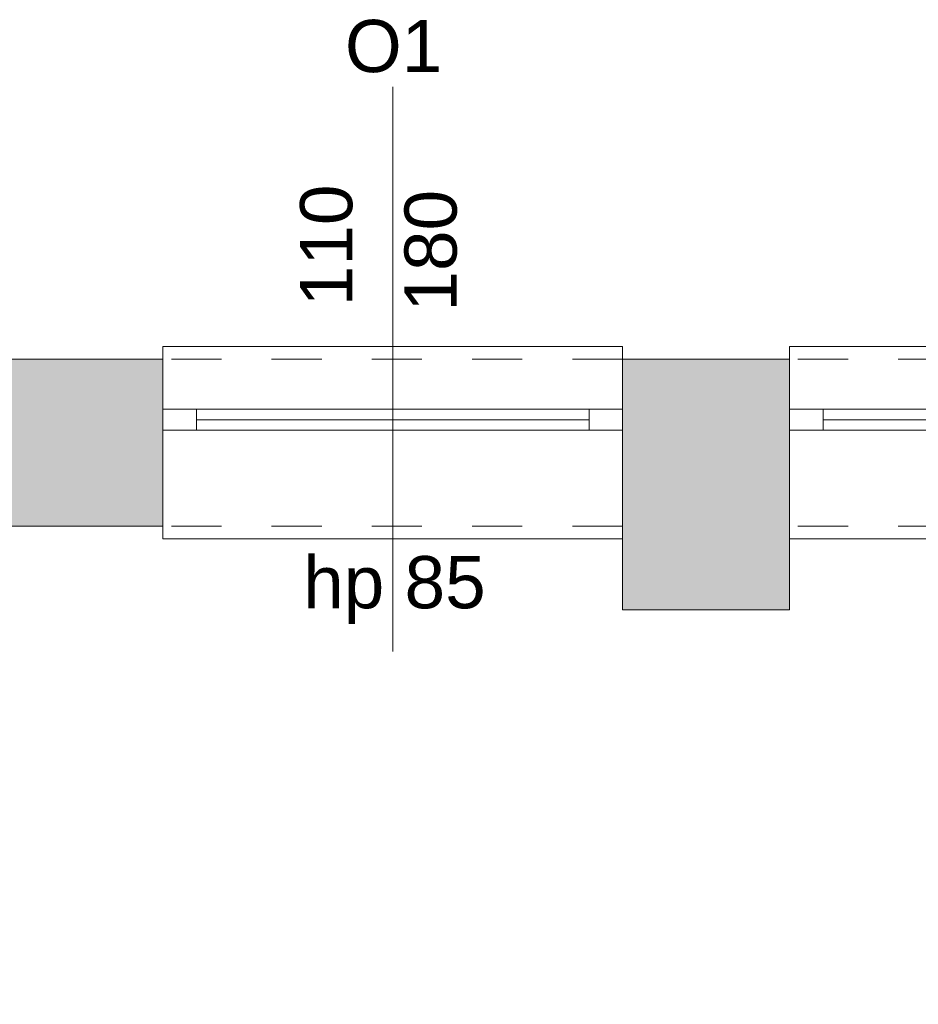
# Model space of a CAD drawing. Header units: millimetres. Extents: x 922208 to 1069538, y -182208 to -99877.
# Tile 97 of 256: x 976744 to 978895, y -161920 to -159563. Entities that reach past the tile are written whole.
import ezdxf
from ezdxf import colors
from ezdxf.entities.mleader import LeaderData, LeaderLine
from ezdxf.math import Vec2, Vec3

# ---------------------------------------------------------------- set-up
doc = ezdxf.new("R2010")
doc.units = ezdxf.units.MM
doc.header["$MEASUREMENT"] = 0
doc.linetypes.add('HIDDEN', pattern=[20, 10, -10])
doc.linetypes.add('Przerywana', pattern=[240, 120, -120])
for name, color, linetype, lineweight in [('IS_KLIM Opis_Średnice', 7, 'Continuous', 9), ('IS_POWRÓT', 5, 'HIDDEN', 30), ('Nowe_220-A Ściany_Nr_pióra__19', 255, 'Continuous', 0), ('Nowe_220-A Ściany_Nr_pióra__23', 7, 'Continuous', 15), ('Nowe_220-A Ściany_Nr_pióra__27', 7, 'Continuous', 25), ('Nowe_220-A Ściany_Nr_pióra__3', 7, 'Continuous', 13), ('Nowe_220-A Ściany_Nr_pióra__7', 7, 'Continuous', 13)]:
    doc.layers.add(name, color=color, linetype=linetype, lineweight=lineweight)
doc.layers.add('Nowe_220-A Ściany_Nr_pióra__45', color=7, linetype='Continuous', lineweight=15, true_color=0x40a5ff)
doc.styles.add('STYL_AUTOMATYCZNY_1', font='arial.ttf')

# ---------------------------------------------------------------- blocks, each defined once
blk = doc.blocks.new('parter01')
at = {"layer": 'Nowe_220-A Ściany_Nr_pióra__19', "linetype": 'Continuous', "lineweight": 0}
for points in [[(976686.55073, -100690.02068), (976686.55073, -101090.02068), (977086.55073, -101090.02068), (977086.55073, -100690.02068)], [(978186.55073, -100690.02068), (978186.55073, -101090.02068), (978586.55074, -101090.02068), (978586.55074, -100690.02068)], [(978186.55073, -101090.02068), (978186.55073, -101290.02068), (978586.55073, -101290.02068), (978586.55073, -101090.02068)]]:
    blk.add_hatch(color=255, dxfattribs=at).paths.add_polyline_path(points)
at = {"layer": 'Nowe_220-A Ściany_Nr_pióra__23', "color": 7, "linetype": 'Continuous', "lineweight": 0}
for p, q in [((977086.55073, -100810.02068), (977166.55073, -100810.02068)), ((977166.55073, -100810.02068), (977166.55073, -100860.02068)), ((978106.55073, -100860.02068), (978106.55073, -100810.02068)), ((978106.55073, -100810.02068), (978186.55073, -100810.02068)), ((978586.55073, -100810.02068), (978666.55073, -100810.02068)), ((978666.55073, -100810.02068), (978666.55073, -100860.02068)), ((977166.55073, -100860.02068), (977086.55073, -100860.02068)), ((978186.55073, -100860.02068), (978106.55073, -100860.02068)), ((978666.55073, -100860.02068), (978586.55073, -100860.02068))]:
    blk.add_line(p, q, dxfattribs=at)
at = {"layer": 'Nowe_220-A Ściany_Nr_pióra__27', "color": 7, "linetype": 'Continuous', "lineweight": 0}
for p, q in [((977086.55073, -100690.02068), (977086.55073, -100810.02068)), ((977086.55073, -100690.02068), (977086.55073, -100810.02068)), ((978186.55073, -100690.02068), (978186.55073, -100810.02068)), ((978186.55073, -100690.02068), (978186.55073, -100810.02068)), ((978586.55073, -100690.02068), (978586.55073, -100810.02068)), ((978586.55073, -100690.02068), (978586.55073, -100810.02068)), ((977086.55073, -100810.02068), (977086.55073, -100860.02068)), ((977086.55073, -100810.02068), (977086.55073, -100860.02068)), ((977086.55073, -100810.02068), (977086.55073, -100860.02068)), ((978186.55073, -100810.02068), (978186.55073, -100860.02068)), ((978186.55073, -100810.02068), (978186.55073, -100860.02068)), ((978186.55073, -100810.02068), (978186.55073, -100860.02068)), ((978586.55073, -100810.02068), (978586.55073, -100860.02068)), ((978586.55073, -100810.02068), (978586.55073, -100860.02068)), ((978586.55073, -100810.02068), (978586.55073, -100860.02068)), ((977086.55073, -100860.02068), (977086.55073, -101090.02068)), ((977086.55073, -100860.02068), (977086.55073, -101090.02068)), ((978186.55073, -100860.02068), (978186.55073, -101090.02068)), ((978186.55073, -100860.02068), (978186.55073, -101090.02068)), ((978586.55073, -100860.02068), (978586.55073, -101090.02068)), ((978586.55073, -100860.02068), (978586.55073, -101090.02068))]:
    blk.add_line(p, q, dxfattribs=at)
for points in [[(977086.55073, -100690.02068), (976686.55073, -100690.02068)], [(978586.55073, -100690.02068), (978186.55073, -100690.02068)], [(976686.55073, -101090.02068), (977086.55073, -101090.02068)], [(978186.55073, -101090.02068), (978186.55073, -101290.02068)], [(978586.55073, -101290.02068), (978586.55073, -101090.02068)], [(978186.55073, -101290.02068), (978586.55073, -101290.02068)]]:
    blk.add_lwpolyline(points, dxfattribs=at)
at = {"layer": 'Nowe_220-A Ściany_Nr_pióra__3', "color": 7, "linetype": 'Continuous', "lineweight": 0}
for p, q in [((978186.55073, -100660.02068), (977086.55073, -100660.02068)), ((977086.55073, -100660.02068), (977086.55073, -100690.02068)), ((978186.55073, -100690.02068), (978186.55073, -100660.02068)), ((979686.55073, -100660.02068), (978586.55073, -100660.02068)), ((978586.55073, -100660.02068), (978586.55073, -100690.02068)), ((977166.55073, -100810.02068), (978106.55073, -100810.02068)), ((978666.55073, -100810.02068), (979606.55073, -100810.02068)), ((978106.55073, -100835.02068), (977166.55073, -100835.02068)), ((979606.55073, -100835.02068), (978666.55073, -100835.02068)), ((978106.55073, -100860.02068), (977166.55073, -100860.02068)), ((979606.55073, -100860.02068), (978666.55073, -100860.02068)), ((977086.55073, -101120.02068), (977086.55073, -101090.02068)), ((978186.55073, -101090.02068), (978186.55073, -101120.02068)), ((978586.55073, -101120.02068), (978586.55073, -101090.02068)), ((978186.55073, -101120.02068), (977086.55073, -101120.02068)), ((979686.55073, -101120.02068), (978586.55073, -101120.02068))]:
    blk.add_line(p, q, dxfattribs=at)
at = {"layer": 'Nowe_220-A Ściany_Nr_pióra__3', "color": 7, "linetype": 'Przerywana', "lineweight": 0}
for p, q in [((978186.55073, -100690.02068), (977086.55073, -100690.02068)), ((979686.55073, -100690.02068), (978586.55073, -100690.02068)), ((978186.55073, -101090.02068), (977086.55073, -101090.02068)), ((979686.55073, -101090.02068), (978586.55073, -101090.02068))]:
    blk.add_line(p, q, dxfattribs=at)
at = {"layer": 'Nowe_220-A Ściany_Nr_pióra__45', "color": 161, "linetype": 'Continuous', "lineweight": 0, "true_color": 0x40a5ff}
blk.add_line((977636.55073, -100038.23497), (977636.55073, -101390.02068), dxfattribs=at)
at = {"layer": 'Nowe_220-A Ściany_Nr_pióra__7', "color": 7, "linetype": 'Continuous', "lineweight": 0, "char_height": 125, "attachment_point": 7, "style": 'STYL_AUTOMATYCZNY_1'}
for s, insert in [('\\A1;{\\pql;\\pt0;\\fArial|b0|i0|c238|p0;\\W1.000000;O1\\fArial|b0|i0|c238|p0;\\W1.000000;\\fArial|b0|i0|c238|p0;\\W1.000000;\\fArial|b0|i0|c238|p0;\\W1.000000;}', (977522.20898, -100004.61289)), ('\\A1;{\\pql;\\pt0;\\fArial|b0|i0|c238|p0;\\W1.000000;hp 85\\fArial|b0|i0|c238|p0;\\W1.000000;\\A1{\\H.66x;\\S^  ;}\\fArial|b0|i0|c238|p0;\\W1.000000;\\fArial|b0|i0|c238|p0;\\W1.000000;}', (977422.05573, -101324.08834))]:
    blk.add_mtext(s, dxfattribs=dict(at, insert=insert))
at = {"layer": 'Nowe_220-A Ściany_Nr_pióra__7', "color": 7, "linetype": 'Continuous', "lineweight": 0, "char_height": 125, "attachment_point": 7, "rotation": 90, "style": 'STYL_AUTOMATYCZNY_1'}
for s, insert in [('\\A1;{\\pql;\\pt0;\\fArial|b0|i0|c238|p0;\\W1.000000;110\\fArial|b0|i0|c238|p0;\\W1.000000;\\A1{\\H.66x;\\S^  ;}\\fArial|b0|i0|c238|p0;\\W1.000000;\\fArial|b0|i0|c238|p0;\\W1.000000;}', (977576.14293, -100563.31868)), ('\\A1;{\\pql;\\pt0;\\fArial|b0|i0|c238|p0;\\W1.000000;180\\fArial|b0|i0|c238|p0;\\W1.000000;\\A1{\\H.66x;\\S^  ;}\\fArial|b0|i0|c238|p0;\\W1.000000;\\fArial|b0|i0|c238|p0;\\W1.000000;}', (977826.14293, -100576.04218)), ('\\A1;{\\pql;\\pt0;\\fArial|b0|i0|c238|p0;\\W1.000000;110\\fArial|b0|i0|c238|p0;\\W1.000000;\\A1{\\H.66x;\\S^  ;}\\fArial|b0|i0|c238|p0;\\W1.000000;\\fArial|b0|i0|c238|p0;\\W1.000000;}', (979076.14293, -100563.31868)), ('\\A1;{\\pql;\\pt0;\\fArial|b0|i0|c238|p0;\\W1.000000;180\\fArial|b0|i0|c238|p0;\\W1.000000;\\A1{\\H.66x;\\S^  ;}\\fArial|b0|i0|c238|p0;\\W1.000000;\\fArial|b0|i0|c238|p0;\\W1.000000;}', (979326.14293, -100576.04218))]:
    blk.add_mtext(s, dxfattribs=dict(at, insert=insert))

msp = doc.modelspace()

# ---------------------------------------------------------------- block references
at = {"layer": 'IS_POWRÓT', "color": 27, "linetype": 'ByBlock', "lineweight": 30}
msp.add_blockref('parter01', (0, -59685.2), dxfattribs=at)

# ---------------------------------------------------------------- next in the draw order: leaders
at = {"layer": 'IS_KLIM Opis_Średnice', "ltscale": 30}
ml = msp.add_multileader_mtext('Standard', dxfattribs=at)
ml.set_content('{\\fArial|b0|i0|c238|p0;\\C7;Odprowadzenie skroplin (przewód tłoczny) od klimatyzatora zastosować pompkę skroplin. W związku z brakiiem w pobliżu istenijącego pionu kanalizacyji sanitarnej skropliny z klimatyzacji zaleca się odprowadzić na zewnątrz budynku. W tym celu należy zamontować rurę odpływową, która skieruje wodę do rynny lub specjalnego zbiornika. Należy pamiętać o regularnym opróżnianiu zbiornika, aby zapobiec jego przepełnieniu. Ustalić bezpośrednio z Inwestrem podczas  robót budowlanych.  }', color=256)
ml.set_leader_properties()
ml.build(insert=Vec2(0, 0))
ml.multileader.update_dxf_attribs({"text_left_attachment_type": 6, "text_right_attachment_type": 6, "dogleg_length": 0.36})
ctx = ml.context
ctx.base_point, ctx.char_height, ctx.plane_origin, ctx.plane_y_axis = Vec3(974324.6, -162309.3), 150, Vec3(1001492.7, -152860.8), Vec3(0, -1)
ctx.left_attachment, ctx.right_attachment = 6, 6
notes = []
notes.append((ctx, [(0, (1, 1, 0), (982628, -162309.3), (-1, 0), 0.36, [(1, [(982965.1, -161006.5), (986115.7, -160976.5)], 256, [])])]))
ctx.mtext.insert, ctx.mtext.width, ctx.mtext.flow_direction = Vec3(974326.6, -162115.2), 8371.204, 5
ctx.mtext.has_bg_fill, ctx.mtext.bg_color, ctx.mtext.bg_scale_factor, ctx.mtext.bg_transparency, ctx.mtext.use_window_bg_color = 1, -939524096, 1.5, 0, 1
for ctx, leaders in notes:
    for number, flags, end, landing, length, lines in leaders:
        leader = LeaderData()
        leader.index, (leader.has_last_leader_line, leader.has_dogleg_vector, leader.attachment_direction) = number, flags
        leader.last_leader_point, leader.dogleg_vector, leader.dogleg_length = Vec3(end), Vec3(landing), length
        for number, points, colour, breaks in lines:
            line = LeaderLine()
            line.index, line.vertices, line.color, line.breaks = number, Vec3.list(points), colors.encode_raw_color(colour), breaks
            leader.lines.append(line)
        ctx.leaders.append(leader)

doc.saveas('drawing.dxf')
